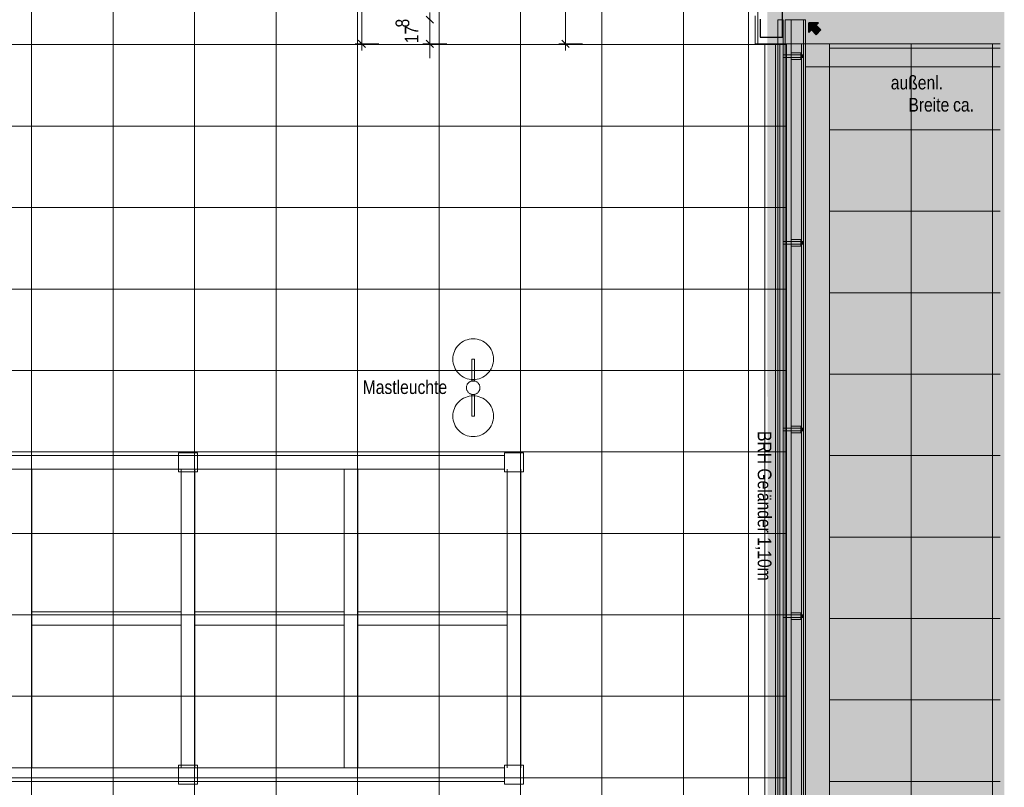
# Model space of a CAD drawing. Extents: x -620 to 300, y 62 to 1112.
# Tile 111 of 200: x -69 to 77, y 263 to 376. Entities that reach past the tile are written whole.
import ezdxf
from ezdxf.lldxf.tags import DXFTag

# ---------------------------------------------------------------- set-up
doc = ezdxf.new("R2010")
doc.units = 0
doc.layers.get('0').update_dxf_attribs({"lineweight": 13})
for name, color, linetype, lineweight, true_color in [('00_E_ST_Handlaufleuchte_Leerrohre_Terrasse', 6, 'Continuous', 25, 0xff00ff), ('00_E_ST_Handlaufleuchte_Übergabepunkte direkt ins Haus', 7, 'Continuous', 35, 0xcc0099), ('30 -33 Aussenwände- 7 Fassade_ Elemente', 7, 'Continuous', 9, 0x00aacc), ('30 -34 Innenwände- 6 Elemente', 7, 'Continuous', 9, 0xff6633), ('30 -36 Dächer- 3 Dachbeläge', 7, 'Continuous', 15, 0x9999ff), ('30 -36 Dächer- 4 Dachbekleidungen', 7, 'Continuous', 9, 0xccccff), ('60- 61 allgemeine Ausstattung- 4 Terrassen', 9, 'Continuous', 9, 0x808080), ('70 -72 Beschriftung- 1 Beschriftung allgemein', 7, 'Continuous', 9, 0xff6633), ('70 -76 Bemaßung- 2 Allgemein', 9, 'Continuous', 5, 0x808080), ('iwb_Layout BA_Markierung', 7, 'Continuous', 9, 0xbadcdc)]:
    doc.layers.add(name, color=color, linetype=linetype, lineweight=lineweight, true_color=true_color)
doc.layers.add('70 -71 Achsen- 1 Gebäudeachsen', color=7, linetype='STRICHPUNKT2-A06CPVM0L0', lineweight=18)
doc.styles.get("Standard").update_dxf_attribs({"font": 'ARIALN.TTF'})
tags = doc.linetypes.add('grob-A06CPVLVL0', pattern=[14, 3, -8, 3]).pattern_tags.tags
tags[8:9] = [DXFTag(74, 4), DXFTag(75, 0), DXFTag(340, '0'), DXFTag(46, 0.0), DXFTag(50, 0.0), DXFTag(44, 0.0), DXFTag(45, 0.0)]
tags[6:7] = [DXFTag(74, 4), DXFTag(75, 0), DXFTag(340, '0'), DXFTag(46, 0.0), DXFTag(50, 0.0), DXFTag(44, 0.0), DXFTag(45, 0.0)]
tags[4:5] = [DXFTag(74, 4), DXFTag(75, 0), DXFTag(340, '0'), DXFTag(46, 0.0), DXFTag(50, 0.0), DXFTag(44, 0.0), DXFTag(45, 0.0)]
tags = doc.linetypes.add('STRICHPUNKT2-A06CPVM0L0', pattern=[12.7, 6.35, -3.175, 0, -3.175]).pattern_tags.tags
tags[10:11] = [DXFTag(74, 4), DXFTag(75, 0), DXFTag(340, '0'), DXFTag(46, 0.0), DXFTag(50, 0.0), DXFTag(44, 0.0), DXFTag(45, 0.0)]
tags[8:9] = [DXFTag(74, 4), DXFTag(75, 0), DXFTag(340, '0'), DXFTag(46, 0.0), DXFTag(50, 0.0), DXFTag(44, 0.0), DXFTag(45, 0.0)]
tags[6:7] = [DXFTag(74, 4), DXFTag(75, 0), DXFTag(340, '0'), DXFTag(46, 0.0), DXFTag(50, 0.0), DXFTag(44, 0.0), DXFTag(45, 0.0)]
tags[4:5] = [DXFTag(74, 4), DXFTag(75, 0), DXFTag(340, '0'), DXFTag(46, 0.0), DXFTag(50, 0.0), DXFTag(44, 0.0), DXFTag(45, 0.0)]

# ---------------------------------------------------------------- blocks, each defined once
blk = doc.blocks.new('Polygon-A06CPVLPL0')
at = {"color": 0, "linetype": 'ByBlock', "lineweight": -2, "ltscale": 0.13}
blk.add_solid([(41.66, 86.61), (41.5, 1083.81), (76.5, 86.52), (76.5, 1083.81)], dxfattribs=at)
blk = doc.blocks.new('Referenz-A06CPVM1L0')
at = {"layer": '30 -33 Aussenwände- 7 Fassade_ Elemente', "color": 0, "linetype": 'Continuous', "ltscale": 0.13}
for p, q in [((40.22, 372.67), (40.22, 377.51)), ((75.88, 372.67), (40.22, 372.67)), ((46.62, 372.67), (50.76, 372.67)), ((46.62, 220.41), (46.62, 372.67)), ((46.62, 372.67), (46.62, 211.81)), ((50.76, 372.67), (50.76, 220.41))]:
    blk.add_line(p, q, dxfattribs=at)
at = {"layer": '30 -33 Aussenwände- 7 Fassade_ Elemente', "color": 0, "linetype": 'Continuous', "lineweight": 25, "ltscale": 0.25}
for p, q in [((43.82, 373.67), (43.82, 377.51)), ((40.52, 376.31), (40.52, 373.67)), ((40.52, 373.67), (43.82, 373.67))]:
    blk.add_line(p, q, dxfattribs=at)
at = {"layer": '30 -34 Innenwände- 6 Elemente', "color": 0, "linetype": 'Continuous', "ltscale": 0.13}
for p, q in [((42.82, 372.67), (42.82, 215.61)), ((43.42, 372.67), (42.82, 372.67)), ((43.42, 215.01), (43.42, 372.67)), ((44.42, 372.67), (44.42, 214.01)), ((46.62, 372.67), (44.42, 372.67)), ((46.62, 211.81), (46.62, 372.67))]:
    blk.add_line(p, q, dxfattribs=at)
at = {"layer": '30 -36 Dächer- 3 Dachbeläge', "color": 0, "linetype": 'Continuous', "ltscale": 0.15}
for p, q in [((47.22, 376.21), (44.22, 376.21)), ((44.22, 376.21), (44.22, 214.21)), ((47.22, 211.21), (47.22, 376.21))]:
    blk.add_line(p, q, dxfattribs=at)
at = {"layer": '30 -36 Dächer- 3 Dachbeläge', "color": 0, "lineweight": 9}
for p, q in [((46.92, 371.06), (46.52, 371.06)), ((46.52, 371.06), (46.52, 370.66)), ((46.52, 370.66), (46.92, 370.66)), ((46.92, 343.56), (46.52, 343.56)), ((46.52, 343.56), (46.52, 343.16)), ((46.52, 343.16), (46.92, 343.16)), ((46.92, 316.06), (46.52, 316.06)), ((46.52, 316.06), (46.52, 315.66)), ((46.52, 315.66), (46.92, 315.66)), ((46.92, 288.56), (46.52, 288.56)), ((46.52, 288.56), (46.52, 288.16)), ((46.52, 288.16), (46.92, 288.16))]:
    blk.add_line(p, q, dxfattribs=at)
at = {"layer": '30 -36 Dächer- 3 Dachbeläge', "color": 0, "lineweight": 0}
for points in [[(44.22, 214.21), (44.22, 376.21), (47.22, 211.21)], [(47.22, 211.21), (44.22, 376.21), (47.22, 376.21)], [(46.52, 370.66), (46.52, 371.06), (46.92, 370.66)], [(46.92, 370.66), (46.52, 371.06), (46.92, 371.06)], [(46.52, 343.16), (46.52, 343.56), (46.92, 343.16)], [(46.92, 343.16), (46.52, 343.56), (46.92, 343.56)], [(46.52, 315.66), (46.52, 316.06), (46.92, 315.66)], [(46.92, 315.66), (46.52, 316.06), (46.92, 316.06)], [(46.52, 288.16), (46.52, 288.56), (46.92, 288.16)], [(46.92, 288.16), (46.52, 288.56), (46.92, 288.56)]]:
    blk.add_solid(points, dxfattribs=at)
at = {"layer": '30 -36 Dächer- 4 Dachbekleidungen', "color": 0, "linetype": 'Continuous', "ltscale": 0.13}
for p, q in [((43.92, 376.21), (43.12, 376.21)), ((43.12, 376.21), (43.12, 215.31)), ((43.92, 214.51), (43.92, 376.21)), ((46.92, 376.21), (45.12, 376.21)), ((45.12, 376.21), (45.12, 213.31)), ((46.92, 211.51), (46.92, 376.21)), ((45.12, 371.36), (46.52, 371.36)), ((46.52, 371.36), (46.52, 371.06)), ((45.12, 371.06), (43.92, 371.06)), ((43.92, 371.06), (43.92, 370.66)), ((43.92, 370.66), (45.12, 370.66)), ((45.12, 371.06), (46.52, 371.06)), ((46.52, 370.66), (45.12, 370.66)), ((45.12, 370.36), (46.52, 370.36)), ((46.52, 371.06), (46.52, 370.66)), ((46.52, 370.36), (46.52, 370.66)), ((45.12, 343.86), (46.52, 343.86)), ((46.52, 343.86), (46.52, 343.56)), ((45.12, 343.56), (43.92, 343.56)), ((43.92, 343.56), (43.92, 343.16)), ((43.92, 343.16), (45.12, 343.16)), ((45.12, 343.56), (46.52, 343.56)), ((46.52, 343.16), (45.12, 343.16)), ((45.12, 342.86), (46.52, 342.86)), ((46.52, 343.56), (46.52, 343.16)), ((46.52, 342.86), (46.52, 343.16)), ((45.12, 316.36), (46.52, 316.36)), ((46.52, 316.36), (46.52, 316.06)), ((45.12, 316.06), (43.92, 316.06)), ((43.92, 316.06), (43.92, 315.66)), ((43.92, 315.66), (45.12, 315.66)), ((45.12, 316.06), (46.52, 316.06)), ((46.52, 315.66), (45.12, 315.66)), ((45.12, 315.36), (46.52, 315.36)), ((46.52, 316.06), (46.52, 315.66)), ((46.52, 315.36), (46.52, 315.66)), ((45.12, 288.86), (46.52, 288.86)), ((46.52, 288.86), (46.52, 288.56)), ((45.12, 288.56), (43.92, 288.56)), ((43.92, 288.56), (43.92, 288.16)), ((43.92, 288.16), (45.12, 288.16)), ((45.12, 288.56), (46.52, 288.56)), ((46.52, 288.16), (45.12, 288.16)), ((45.12, 287.86), (46.52, 287.86)), ((46.52, 288.56), (46.52, 288.16)), ((46.52, 287.86), (46.52, 288.16))]:
    blk.add_line(p, q, dxfattribs=at)
at = {"layer": '60- 61 allgemeine Ausstattung- 4 Terrassen', "color": 0}
for p, q in [((-66.76, 214.01), (-66.76, 450.21)), ((-54.76, 214.01), (-54.76, 450.21)), ((-42.76, 214.01), (-42.76, 450.21)), ((-30.76, 214.01), (-30.76, 450.21)), ((-18.76, 214.01), (-18.76, 450.21)), ((-6.76, 214.01), (-6.76, 450.21)), ((5.24, 214.01), (5.24, 450.21)), ((17.24, 214.01), (17.24, 450.21)), ((29.24, 214.01), (29.24, 385.61)), ((39.82, 372.67), (39.82, 376.81)), ((-234.73, 372.55), (44.42, 372.55)), ((44.42, 372.67), (39.82, 372.67)), ((41.24, 214.01), (41.24, 372.67)), ((44.42, 214.01), (44.42, 372.67)), ((50.76, 372.01), (75.88, 372.01)), ((62.76, 211.81), (62.76, 372.67)), ((74.76, 211.81), (74.76, 372.67)), ((-234.73, 360.55), (44.42, 360.55)), ((50.76, 360.01), (75.88, 360.01)), ((-234.73, 348.55), (44.42, 348.55)), ((50.76, 348.01), (75.88, 348.01)), ((-234.73, 336.55), (44.42, 336.55)), ((50.76, 336.01), (75.88, 336.01)), ((-2.31, 329.16), (-2.02, 329.2)), ((-2.02, 329.2), (-1.73, 329.21)), ((-1.73, 329.21), (-1.43, 329.2)), ((-1.43, 329.2), (-1.14, 329.16)), ((-4.37, 327.63), (-4.22, 327.88)), ((-4.22, 327.88), (-4.05, 328.12)), ((-4.05, 328.12), (-3.85, 328.33)), ((-3.85, 328.33), (-3.63, 328.53)), ((-3.63, 328.53), (-3.39, 328.71)), ((-3.39, 328.71), (-3.14, 328.86)), ((-3.14, 328.86), (-2.87, 328.99)), ((-2.87, 328.99), (-2.6, 329.08)), ((-2.6, 329.08), (-2.31, 329.16)), ((-1.14, 329.16), (-0.86, 329.08)), ((-0.86, 329.08), (-0.58, 328.99)), ((-0.58, 328.99), (-0.31, 328.86)), ((-0.31, 328.86), (-0.06, 328.71)), ((-0.06, 328.71), (0.18, 328.53)), ((0.18, 328.53), (0.4, 328.33)), ((0.4, 328.33), (0.59, 328.12)), ((0.59, 328.12), (0.77, 327.88)), ((0.77, 327.88), (0.92, 327.63)), ((-4.73, 326.21), (-4.71, 326.51)), ((-4.71, 326.51), (-4.67, 326.8)), ((-4.67, 326.8), (-4.6, 327.08)), ((-4.6, 327.08), (-4.5, 327.36)), ((-4.5, 327.36), (-4.37, 327.63)), ((0.92, 327.63), (1.05, 327.36)), ((1.05, 327.36), (1.14, 327.08)), ((1.14, 327.08), (1.22, 326.8)), ((1.22, 326.8), (1.26, 326.51)), ((1.26, 326.51), (1.27, 326.21)), ((-4.71, 325.92), (-4.73, 326.21)), ((-4.67, 325.63), (-4.71, 325.92)), ((-4.6, 325.34), (-4.67, 325.63)), ((-4.5, 325.07), (-4.6, 325.34)), ((-4.37, 324.8), (-4.5, 325.07)), ((-1.93, 326.21), (-1.53, 326.21)), ((-1.93, 322.99), (-1.93, 326.21)), ((-1.53, 326.21), (-1.53, 322.99)), ((1.05, 325.07), (0.92, 324.8)), ((1.14, 325.34), (1.05, 325.07)), ((1.22, 325.63), (1.14, 325.34)), ((1.26, 325.92), (1.22, 325.63)), ((1.27, 326.21), (1.26, 325.92)), ((-234.73, 324.55), (44.42, 324.55)), ((-4.22, 324.55), (-4.37, 324.8)), ((-4.05, 324.31), (-4.22, 324.55)), ((-3.85, 324.09), (-4.05, 324.31)), ((-3.63, 323.89), (-3.85, 324.09)), ((-3.39, 323.72), (-3.63, 323.89)), ((-3.14, 323.57), (-3.39, 323.72)), ((-2.87, 323.44), (-3.14, 323.57)), ((-2.6, 323.34), (-2.87, 323.44)), ((-0.58, 323.44), (-0.86, 323.34)), ((-0.31, 323.57), (-0.58, 323.44)), ((-0.06, 323.72), (-0.31, 323.57)), ((0.18, 323.89), (-0.06, 323.72)), ((0.4, 324.09), (0.18, 323.89)), ((0.59, 324.31), (0.4, 324.09)), ((0.77, 324.55), (0.59, 324.31)), ((0.92, 324.8), (0.77, 324.55)), ((50.76, 324.01), (75.88, 324.01)), ((-2.73, 322.06), (-2.72, 322.16)), ((-2.72, 321.96), (-2.73, 322.06)), ((-2.72, 322.16), (-2.7, 322.25)), ((-2.72, 321.86), (-2.72, 321.96)), ((-2.7, 322.25), (-2.67, 322.35)), ((-2.67, 322.35), (-2.63, 322.44)), ((-2.63, 322.44), (-2.59, 322.53)), ((-2.31, 323.27), (-2.6, 323.34)), ((-2.59, 322.53), (-2.53, 322.61)), ((-2.53, 322.61), (-2.47, 322.68)), ((-2.47, 322.68), (-2.4, 322.75)), ((-2.4, 322.75), (-2.32, 322.82)), ((-2.32, 322.82), (-2.24, 322.87)), ((-2.02, 323.23), (-2.31, 323.27)), ((-2.24, 322.87), (-2.16, 322.92)), ((-2.16, 322.92), (-2.07, 322.95)), ((-2.07, 322.95), (-1.97, 322.98)), ((-1.73, 323.21), (-2.02, 323.23)), ((-1.97, 322.98), (-1.88, 323)), ((-1.53, 322.99), (-1.93, 322.99)), ((-1.88, 323), (-1.78, 323.01)), ((-1.78, 323.01), (-1.68, 323.01)), ((-1.43, 323.23), (-1.73, 323.21)), ((-1.68, 323.01), (-1.58, 323)), ((-1.58, 323), (-1.49, 322.98)), ((-1.49, 322.98), (-1.39, 322.96)), ((-1.14, 323.27), (-1.43, 323.23)), ((-1.39, 322.96), (-1.3, 322.92)), ((-1.3, 322.92), (-1.21, 322.87)), ((-1.21, 322.87), (-1.13, 322.82)), ((-0.86, 323.34), (-1.14, 323.27)), ((-1.13, 322.82), (-1.06, 322.76)), ((-1.06, 322.76), (-0.99, 322.69)), ((-0.99, 322.69), (-0.92, 322.61)), ((-0.92, 322.61), (-0.87, 322.53)), ((-0.87, 322.53), (-0.82, 322.44)), ((-0.82, 322.44), (-0.79, 322.35)), ((-0.79, 322.35), (-0.76, 322.26)), ((-0.76, 322.26), (-0.74, 322.16)), ((-0.74, 322.16), (-0.73, 322.07)), ((-0.73, 321.97), (-0.74, 321.87)), ((-0.73, 322.07), (-0.73, 321.97)), ((-3.14, 320.46), (-2.87, 320.59)), ((-2.87, 320.59), (-2.6, 320.68)), ((-2.7, 321.77), (-2.72, 321.86)), ((-2.67, 321.67), (-2.7, 321.77)), ((-2.63, 321.58), (-2.67, 321.67)), ((-2.58, 321.5), (-2.63, 321.58)), ((-2.6, 320.68), (-2.31, 320.76)), ((-2.53, 321.42), (-2.58, 321.5)), ((-2.47, 321.34), (-2.53, 321.42)), ((-2.4, 321.27), (-2.47, 321.34)), ((-2.32, 321.21), (-2.4, 321.27)), ((-2.24, 321.15), (-2.32, 321.21)), ((-2.31, 320.76), (-2.02, 320.8)), ((-2.15, 321.11), (-2.24, 321.15)), ((-2.06, 321.07), (-2.15, 321.11)), ((-1.97, 321.04), (-2.06, 321.07)), ((-2.02, 320.8), (-1.73, 320.81)), ((-1.87, 321.02), (-1.97, 321.04)), ((-1.93, 321.03), (-1.53, 321.03)), ((-1.93, 317.81), (-1.93, 321.03)), ((-1.77, 321.01), (-1.87, 321.02)), ((-1.67, 321.01), (-1.77, 321.01)), ((-1.73, 320.81), (-1.43, 320.8)), ((-1.58, 321.02), (-1.67, 321.01)), ((-1.48, 321.04), (-1.58, 321.02)), ((-1.53, 321.03), (-1.53, 317.81)), ((-1.39, 321.07), (-1.48, 321.04)), ((-1.43, 320.8), (-1.14, 320.76)), ((-1.3, 321.11), (-1.39, 321.07)), ((-1.21, 321.16), (-1.3, 321.11)), ((-1.13, 321.21), (-1.21, 321.16)), ((-1.14, 320.76), (-0.86, 320.68)), ((-1.05, 321.27), (-1.13, 321.21)), ((-0.98, 321.34), (-1.05, 321.27)), ((-0.92, 321.42), (-0.98, 321.34)), ((-0.87, 321.5), (-0.92, 321.42)), ((-0.82, 321.59), (-0.87, 321.5)), ((-0.86, 320.68), (-0.58, 320.59)), ((-0.78, 321.68), (-0.82, 321.59)), ((-0.76, 321.77), (-0.78, 321.68)), ((-0.74, 321.87), (-0.76, 321.77)), ((-0.58, 320.59), (-0.31, 320.46)), ((-4.5, 318.96), (-4.37, 319.23)), ((-4.37, 319.23), (-4.22, 319.48)), ((-4.22, 319.48), (-4.05, 319.72)), ((-4.05, 319.72), (-3.85, 319.93)), ((-3.85, 319.93), (-3.63, 320.13)), ((-3.63, 320.13), (-3.39, 320.31)), ((-3.39, 320.31), (-3.14, 320.46)), ((-0.31, 320.46), (-0.06, 320.31)), ((-0.06, 320.31), (0.18, 320.13)), ((0.18, 320.13), (0.4, 319.93)), ((0.4, 319.93), (0.59, 319.72)), ((0.59, 319.72), (0.77, 319.48)), ((0.77, 319.48), (0.92, 319.23)), ((0.92, 319.23), (1.05, 318.96)), ((-4.73, 317.81), (-4.71, 318.11)), ((-4.71, 317.52), (-4.73, 317.81)), ((-4.71, 318.11), (-4.67, 318.4)), ((-4.67, 318.4), (-4.6, 318.68)), ((-4.6, 318.68), (-4.5, 318.96)), ((-1.53, 317.81), (-1.93, 317.81)), ((1.05, 318.96), (1.14, 318.68)), ((1.14, 318.68), (1.22, 318.4)), ((1.22, 318.4), (1.26, 318.11)), ((1.26, 318.11), (1.27, 317.81)), ((1.27, 317.81), (1.26, 317.52)), ((-4.67, 317.23), (-4.71, 317.52)), ((-4.6, 316.94), (-4.67, 317.23)), ((-4.5, 316.67), (-4.6, 316.94)), ((-4.37, 316.4), (-4.5, 316.67)), ((-4.22, 316.15), (-4.37, 316.4)), ((-4.05, 315.91), (-4.22, 316.15)), ((0.77, 316.15), (0.59, 315.91)), ((0.92, 316.4), (0.77, 316.15)), ((1.05, 316.67), (0.92, 316.4)), ((1.14, 316.94), (1.05, 316.67)), ((1.22, 317.23), (1.14, 316.94)), ((1.26, 317.52), (1.22, 317.23)), ((-3.85, 315.69), (-4.05, 315.91)), ((-3.63, 315.49), (-3.85, 315.69)), ((-3.39, 315.32), (-3.63, 315.49)), ((-3.14, 315.17), (-3.39, 315.32)), ((-2.87, 315.04), (-3.14, 315.17)), ((-2.6, 314.94), (-2.87, 315.04)), ((-2.31, 314.87), (-2.6, 314.94)), ((-2.02, 314.83), (-2.31, 314.87)), ((-1.73, 314.81), (-2.02, 314.83)), ((-1.43, 314.83), (-1.73, 314.81)), ((-1.14, 314.87), (-1.43, 314.83)), ((-0.86, 314.94), (-1.14, 314.87)), ((-0.58, 315.04), (-0.86, 314.94)), ((-0.31, 315.17), (-0.58, 315.04)), ((-0.06, 315.32), (-0.31, 315.17)), ((0.18, 315.49), (-0.06, 315.32)), ((0.4, 315.69), (0.18, 315.49)), ((0.59, 315.91), (0.4, 315.69)), ((-234.73, 312.55), (44.42, 312.55)), ((-45.13, 312.41), (-42.33, 312.41)), ((-45.13, 309.61), (-45.13, 312.41)), ((-42.33, 312.41), (-42.33, 309.61)), ((2.87, 312.41), (5.67, 312.41)), ((2.87, 309.61), (2.87, 312.41)), ((5.67, 312.41), (5.67, 309.61)), ((50.76, 312.01), (75.88, 312.01)), ((-42.33, 309.61), (-45.13, 309.61)), ((5.67, 309.61), (2.87, 309.61)), ((-234.73, 300.55), (44.42, 300.55)), ((50.76, 300.01), (75.88, 300.01)), ((-234.73, 288.55), (44.42, 288.55)), ((50.76, 288.01), (75.88, 288.01)), ((-234.73, 276.55), (44.42, 276.55)), ((50.76, 276.01), (75.88, 276.01)), ((-45.13, 266.41), (-42.33, 266.41)), ((-45.13, 263.61), (-45.13, 266.41)), ((-42.33, 266.41), (-42.33, 263.61)), ((2.87, 266.41), (5.67, 266.41)), ((2.87, 263.61), (2.87, 266.41)), ((5.67, 266.41), (5.67, 263.61)), ((-234.73, 264.55), (44.42, 264.55)), ((50.76, 264.01), (75.88, 264.01)), ((-42.33, 263.61), (-45.13, 263.61)), ((5.67, 263.61), (2.87, 263.61))]:
    blk.add_line(p, q, dxfattribs=at)
at = {"layer": '60- 61 allgemeine Ausstattung- 4 Terrassen', "color": 0, "linetype": 'grob-A06CPVLVL0', "ltscale": 0.13}
for p, q in [((2.87, 312.01), (-236.73, 312.01)), ((-236.73, 310.01), (2.87, 310.01)), ((-66.73, 310.01), (-66.73, 266.01)), ((-44.73, 310.01), (-44.73, 266.01)), ((-42.73, 310.01), (-42.73, 266.01)), ((-20.73, 310.01), (-20.73, 266.01)), ((-18.73, 310.01), (-18.73, 266.01)), ((3.27, 310.01), (3.27, 266.01)), ((5.27, 310.01), (5.27, 266.01)), ((-44.73, 289.01), (-66.73, 289.01)), ((-20.73, 289.01), (-42.73, 289.01)), ((3.27, 289.01), (-18.73, 289.01)), ((-44.73, 287.01), (-66.73, 287.01)), ((-20.73, 287.01), (-42.73, 287.01)), ((3.27, 287.01), (-18.73, 287.01)), ((-236.73, 266.01), (2.87, 266.01)), ((-236.73, 264.01), (2.87, 264.01))]:
    blk.add_line(p, q, dxfattribs=at)
at = {"layer": '70 -71 Achsen- 1 Gebäudeachsen', "color": 0, "linetype": 'STRICHPUNKT2-A06CPVM0L0', "ltscale": 0.18}
blk.add_line((38.82, 1084.55), (38.82, 85.11), dxfattribs=at)
at = {"layer": '70 -72 Beschriftung- 1 Beschriftung allgemein', "color": 0, "linetype": 'Continuous', "ltscale": 0.13}
blk.add_line((47.28, 369.27), (75.88, 369.27), dxfattribs=at)
at = {"layer": '70 -76 Bemaßung- 2 Allgemein', "color": 0, "linetype": 'Continuous', "ltscale": 0.13}
for p, q in [((11.88, 373.73), (11.88, 387.55)), ((-18.12, 373.73), (-18.12, 383.55)), ((-8.12, 375.23), (-8.12, 377.29)), ((-8.12, 375.23), (-8.12, 377.29)), ((-8.12, 372.67), (-8.12, 376.23)), ((-18.12, 371.67), (-18.12, 373.73)), ((-8.12, 373.67), (-8.12, 371.61)), ((11.88, 371.67), (11.88, 373.73)), ((-15.62, 372.67), (-19.12, 372.67)), ((-5.62, 372.67), (-9.12, 372.67)), ((-8.12, 371.61), (-8.12, 370.55)), ((14.38, 372.67), (10.88, 372.67))]:
    blk.add_line(p, q, dxfattribs=at)
at = {"layer": '70 -76 Bemaßung- 2 Allgemein', "color": 0, "linetype": 'Continuous', "lineweight": 20, "ltscale": 0.2}
for p, q in [((-7.59, 375.7), (-8.65, 376.76)), ((-7.59, 375.7), (-8.65, 376.76)), ((-17.59, 372.14), (-18.65, 373.2)), ((-8.65, 373.2), (-7.59, 372.14)), ((12.41, 372.14), (11.35, 373.2))]:
    blk.add_line(p, q, dxfattribs=at)
at = {"layer": '60- 61 allgemeine Ausstattung- 4 Terrassen', "color": 0, "linetype": 'Continuous', "ltscale": 0.13, "insert": (-18, 323.1), "char_height": 2.0138, "attachment_point": 1}
blk.add_mtext('{\\fArial Narrow;Mastleuchte}', dxfattribs=at)
at = {"layer": '70 -72 Beschriftung- 1 Beschriftung allgemein', "color": 0, "linetype": 'Continuous', "ltscale": 0.13, "char_height": 2.0138, "attachment_point": 1}
for s, insert in [('{\\fArial Narrow;außenl.}', (59.78, 367.97)), ('{\\fArial Narrow;Breite}', (62.37, 364.7)), ('{\\fArial Narrow;ca.}', (68.96, 364.7))]:
    blk.add_mtext(s, dxfattribs=dict(at, insert=insert))
at = {"layer": '70 -72 Beschriftung- 1 Beschriftung allgemein', "color": 0, "linetype": 'Continuous', "ltscale": 0.13, "insert": (42.2, 315.63), "char_height": 2.0138, "attachment_point": 1, "rotation": 270}
blk.add_mtext('{\\fArial Narrow;BRH Geländer 1,10m}', dxfattribs=at)
at = {"layer": '70 -76 Bemaßung- 2 Allgemein', "color": 0, "linetype": 'Continuous', "ltscale": 0.13, "char_height": 2.0138, "attachment_point": 1, "rotation": 90}
for s, insert in [('{\\fArial Narrow;8}', (-13.15, 375.07)), ('{\\fArial Narrow;17}', (-11.8, 372.75))]:
    blk.add_mtext(s, dxfattribs=dict(at, insert=insert))
blk = doc.blocks.new('Polylinie-A06CPVQJL0')
at = {"color": 0, "linetype": 'ByBlock', "lineweight": -2, "ltscale": 0.25}
for points in [[(61.28, 361.92), (60.68, 361.67), (49.65, 373.55), (49.22, 373.13)], [(61.28, 224.41), (60.68, 224.41), (61.28, 361.92), (60.68, 361.67)]]:
    blk.add_solid(points, dxfattribs=at)
blk = doc.blocks.new('Pfeil-A06CPVQLL0')
at = {"linetype": 'ByBlock', "lineweight": -2, "ltscale": 0.35}
blk.add_hatch(color=0, dxfattribs=at).paths.add_polyline_path([(49.5, 374.71), (48.79, 374), (48.08, 374.71), (47.73, 374.35), (47.73, 375.77), (49.14, 375.77), (48.79, 375.41)])
at = {"color": 0, "linetype": 'ByBlock', "lineweight": -2, "ltscale": 0.35}
for p, q in [((47.73, 374.35), (47.73, 375.77)), ((47.73, 375.77), (49.14, 375.77)), ((49.14, 375.77), (48.79, 375.41)), ((48.08, 374.71), (47.73, 374.35)), ((48.79, 374), (48.08, 374.71)), ((48.79, 375.41), (49.5, 374.71)), ((49.5, 374.71), (48.79, 374))]:
    blk.add_line(p, q, dxfattribs=at)
blk = doc.blocks.new('Polylinie-A06CPVRNL0')
at = {"color": 0, "linetype": 'ByBlock', "lineweight": -2, "ltscale": 0.25}
for points in [[(62.23, 362.59), (61.63, 362.34), (50.49, 374.38), (50.06, 373.95)], [(62.23, 270.02), (61.63, 269.42), (62.23, 362.59), (61.63, 362.34)], [(75.88, 269.45), (61.63, 269.42), (62.23, 270.02)], [(75.88, 269.45), (62.23, 270.02), (75.88, 270.02)], [(75.88, 269.42), (61.63, 269.42), (75.88, 269.45)]]:
    blk.add_solid(points, dxfattribs=at)

msp = doc.modelspace()

# ---------------------------------------------------------------- block references
at = {"color": 8, "lineweight": 13, "ltscale": 0.13, "true_color": 0x808080}
msp.add_blockref('Referenz-A06CPVM1L0', (0, 0), dxfattribs=at)
at = {"layer": '00_E_ST_Handlaufleuchte_Leerrohre_Terrasse', "color": 6, "ltscale": 0.25, "true_color": 0xff00ff}
for name in ['Polylinie-A06CPVRNL0', 'Polylinie-A06CPVQJL0']:
    msp.add_blockref(name, (0, 0), dxfattribs=at)
at = {"layer": '00_E_ST_Handlaufleuchte_Übergabepunkte direkt ins Haus', "ltscale": 0.35}
msp.add_blockref('Pfeil-A06CPVQLL0', (0, 0), dxfattribs=at)
at = {"layer": 'iwb_Layout BA_Markierung', "ltscale": 0.13}
msp.add_blockref('Polygon-A06CPVLPL0', (0, 0), dxfattribs=at)

doc.saveas('drawing.dxf')
